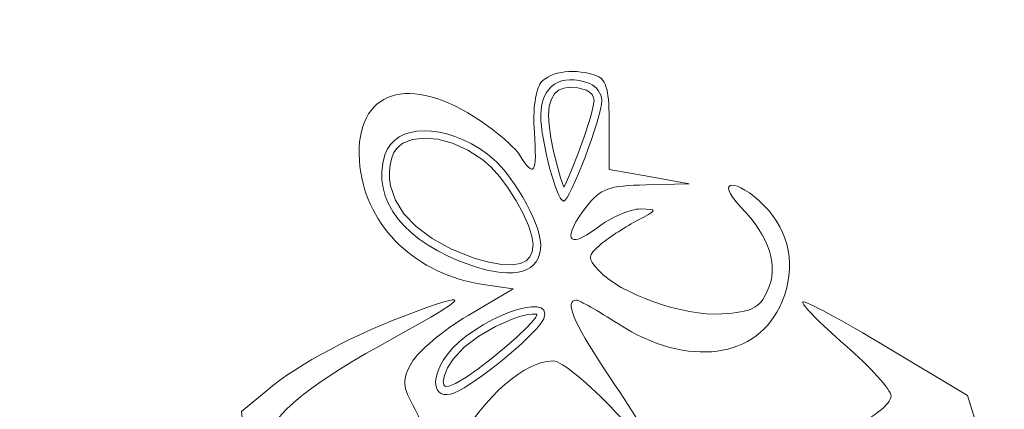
# Model space of a CAD drawing. Header units: millimetres. Extents: x -3260 to 608, y -1134 to 899.
# Tile 92 of 256: x -264.48 to -250.18, y -245.12 to -239.47. Entities that reach past the tile are written whole.
import ezdxf

# ---------------------------------------------------------------- set-up
doc = ezdxf.new("R2010")
doc.units = ezdxf.units.MM
doc.header["$MEASUREMENT"] = 0
doc.layers.add('Layer 1', color=7, linetype='Continuous')

msp = doc.modelspace()

# ---------------------------------------------------------------- linework, layer by layer
at = {"layer": 'Layer 1', "color": 1, "lineweight": 0}
msp.add_open_spline([(-265.7778, -278.3476), (-265.7778, -278.3476), (-255.7778, -278.3476), (-255.7778, -278.3476), (-255.7778, -278.3476), (-255.7778, -278.3476), (-255.7778, -282.3476), (-255.7778, -282.3476), (-255.7778, -282.3476), (-255.7778, -282.3476), (-245.7778, -282.3476), (-245.7778, -282.3476), (-245.7778, -282.3476), (-245.7778, -282.3476), (-245.7778, -278.3476), (-245.7778, -278.3476), (-245.7778, -278.3476), (-245.7778, -278.3476), (-235.7778, -278.3476), (-235.7778, -278.3476), (-235.7778, -278.3476), (-235.7778, -278.3476), (-235.7778, -282.3476), (-235.7778, -282.3476), (-235.7778, -282.3476), (-235.7778, -282.3476), (-225.7778, -282.3476), (-225.7778, -282.3476), (-225.7778, -282.3476), (-225.7778, -282.3476), (-225.7778, -278.3476), (-225.7778, -278.3476), (-225.7778, -278.3476), (-225.7778, -278.3476), (-215.7778, -278.3476), (-215.7778, -278.3476), (-215.7778, -278.3476), (-215.7778, -278.3476), (-215.7778, -282.3476), (-215.7778, -282.3476), (-215.7778, -282.3476), (-215.7778, -282.3476), (-205.7778, -282.3476), (-205.7778, -282.3476), (-205.7778, -282.3476), (-205.7778, -282.3476), (-205.7778, -272.3476), (-205.7778, -272.3476), (-205.7778, -272.3476), (-205.7778, -272.3476), (-209.7778, -272.3476), (-209.7778, -272.3476), (-209.7778, -272.3476), (-209.7778, -272.3476), (-209.7778, -262.3476), (-209.7778, -262.3476), (-209.7778, -262.3476), (-209.7778, -262.3476), (-205.7778, -262.3476), (-205.7778, -262.3476), (-205.7778, -262.3476), (-205.7778, -262.3476), (-205.7778, -252.3476), (-205.7778, -252.3476), (-205.7778, -252.3476), (-205.7778, -252.3476), (-209.7778, -252.3476), (-209.7778, -252.3476), (-209.7778, -252.3476), (-209.7778, -252.3476), (-209.7778, -242.3476), (-209.7778, -242.3476), (-209.7778, -242.3476), (-209.7778, -242.3476), (-205.7778, -242.3476), (-205.7778, -242.3476), (-205.7778, -242.3476), (-205.7778, -242.3476), (-205.7778, -232.3476), (-205.7778, -232.3476), (-205.7778, -232.3476), (-205.7778, -232.3476), (-209.7778, -232.3476), (-209.7778, -232.3476), (-209.7778, -232.3476), (-209.7778, -232.3476), (-209.7778, -222.3476), (-209.7778, -222.3476), (-209.7778, -222.3476), (-209.7778, -222.3476), (-205.7778, -222.3476), (-205.7778, -222.3476), (-205.7778, -222.3476), (-205.7778, -222.3476), (-205.7778, -212.3476), (-205.7778, -212.3476), (-205.7778, -212.3476), (-205.7778, -212.3476), (-225.7778, -212.3476), (-225.7778, -212.3476), (-225.7778, -212.3476), (-229.0915, -212.3476), (-231.7778, -215.0339), (-231.7778, -218.3476), (-231.7778, -218.3476), (-231.7778, -218.3476), (-231.7778, -226.8436), (-231.7778, -226.8436), (-231.7778, -226.8436), (-231.7778, -230.1573), (-234.4641, -232.8436), (-237.7778, -232.8436), (-237.7778, -232.8436), (-237.7778, -232.8436), (-243.7778, -232.8436), (-243.7778, -232.8436), (-243.7778, -232.8436), (-247.0915, -232.8436), (-249.7778, -230.1573), (-249.7778, -226.8436), (-249.7778, -226.8436), (-249.7778, -226.8436), (-249.7778, -218.3476), (-249.7778, -218.3476), (-249.7778, -218.3476), (-249.7778, -215.0339), (-252.4641, -212.3476), (-255.7778, -212.3476), (-255.7778, -212.3476), (-255.7778, -212.3476), (-275.7778, -212.3476), (-275.7778, -212.3476), (-275.7778, -212.3476), (-275.7778, -212.3476), (-275.7778, -222.3476), (-275.7778, -222.3476), (-275.7778, -222.3476), (-275.7778, -222.3476), (-271.7778, -222.3476), (-271.7778, -222.3476), (-271.7778, -222.3476), (-271.7778, -222.3476), (-271.7778, -232.3476), (-271.7778, -232.3476), (-271.7778, -232.3476), (-271.7778, -232.3476), (-275.7778, -232.3476), (-275.7778, -232.3476), (-275.7778, -232.3476), (-275.7778, -232.3476), (-275.7778, -242.3476), (-275.7778, -242.3476), (-275.7778, -242.3476), (-275.7778, -242.3476), (-271.7778, -242.3476), (-271.7778, -242.3476), (-271.7778, -242.3476), (-271.7778, -242.3476), (-271.7778, -252.3476), (-271.7778, -252.3476), (-271.7778, -252.3476), (-271.7778, -252.3476), (-275.7778, -252.3476), (-275.7778, -252.3476), (-275.7778, -252.3476), (-275.7778, -252.3476), (-275.7778, -262.3476), (-275.7778, -262.3476), (-275.7778, -262.3476), (-275.7778, -262.3476), (-271.7778, -262.3476), (-271.7778, -262.3476), (-271.7778, -262.3476), (-271.7778, -262.3476), (-271.7778, -272.3476), (-271.7778, -272.3476), (-271.7778, -272.3476), (-271.7778, -272.3476), (-275.7778, -272.3476), (-275.7778, -272.3476), (-275.7778, -272.3476), (-275.7778, -272.3476), (-275.7778, -282.3476), (-275.7778, -282.3476), (-275.7778, -282.3476), (-275.7778, -282.3476), (-265.7778, -282.3476), (-265.7778, -282.3476), (-265.7778, -282.3476), (-265.7778, -282.3476), (-265.7778, -278.3476), (-265.7778, -278.3476)], degree=3, knots=[0, 0, 0, 0, 0.0204082, 0.0204082, 0.0204082, 0.0204082, 0.0408163, 0.0408163, 0.0408163, 0.0408163, 0.0612245, 0.0612245, 0.0612245, 0.0612245, 0.0816327, 0.0816327, 0.0816327, 0.0816327, 0.1020408, 0.1020408, 0.1020408, 0.1020408, 0.122449, 0.122449, 0.122449, 0.122449, 0.1428571, 0.1428571, 0.1428571, 0.1428571, 0.1632653, 0.1632653, 0.1632653, 0.1632653, 0.1836735, 0.1836735, 0.1836735, 0.1836735, 0.2040816, 0.2040816, 0.2040816, 0.2040816, 0.2244898, 0.2244898, 0.2244898, 0.2244898, 0.244898, 0.244898, 0.244898, 0.244898, 0.2653061, 0.2653061, 0.2653061, 0.2653061, 0.2857143, 0.2857143, 0.2857143, 0.2857143, 0.3061224, 0.3061224, 0.3061224, 0.3061224, 0.3265306, 0.3265306, 0.3265306, 0.3265306, 0.3469388, 0.3469388, 0.3469388, 0.3469388, 0.3673469, 0.3673469, 0.3673469, 0.3673469, 0.3877551, 0.3877551, 0.3877551, 0.3877551, 0.4081633, 0.4081633, 0.4081633, 0.4081633, 0.4285714, 0.4285714, 0.4285714, 0.4285714, 0.4489796, 0.4489796, 0.4489796, 0.4489796, 0.4693878, 0.4693878, 0.4693878, 0.4693878, 0.4897959, 0.4897959, 0.4897959, 0.4897959, 0.5102041, 0.5102041, 0.5102041, 0.5102041, 0.5306122, 0.5306122, 0.5306122, 0.5306122, 0.5510204, 0.5510204, 0.5510204, 0.5510204, 0.5714286, 0.5714286, 0.5714286, 0.5714286, 0.5918367, 0.5918367, 0.5918367, 0.5918367, 0.6122449, 0.6122449, 0.6122449, 0.6122449, 0.6326531, 0.6326531, 0.6326531, 0.6326531, 0.6530612, 0.6530612, 0.6530612, 0.6530612, 0.6734694, 0.6734694, 0.6734694, 0.6734694, 0.6938776, 0.6938776, 0.6938776, 0.6938776, 0.7142857, 0.7142857, 0.7142857, 0.7142857, 0.7346939, 0.7346939, 0.7346939, 0.7346939, 0.755102, 0.755102, 0.755102, 0.755102, 0.7755102, 0.7755102, 0.7755102, 0.7755102, 0.7959184, 0.7959184, 0.7959184, 0.7959184, 0.8163265, 0.8163265, 0.8163265, 0.8163265, 0.8367347, 0.8367347, 0.8367347, 0.8367347, 0.8571429, 0.8571429, 0.8571429, 0.8571429, 0.877551, 0.877551, 0.877551, 0.877551, 0.8979592, 0.8979592, 0.8979592, 0.8979592, 0.9183673, 0.9183673, 0.9183673, 0.9183673, 0.9387755, 0.9387755, 0.9387755, 0.9387755, 0.9591837, 0.9591837, 0.9591837, 0.9591837, 1, 1, 1, 1], dxfattribs=at)
at = {"layer": 'Layer 1', "lineweight": 0}
for points, knots in [([(-256.9096, -240.3859), (-256.9898, -240.4826), (-257.0289, -240.7741), (-257.006, -241.1047), (-257.006, -241.1047), (-256.9639, -241.7125), (-257.0068, -241.7781), (-257.2214, -241.4345), (-257.2214, -241.4345), (-257.2991, -241.3101), (-257.5944, -241.0613), (-257.8778, -240.8817), (-257.8778, -240.8817), (-258.9097, -240.2272), (-259.6571, -240.5536), (-259.5384, -241.6068), (-259.5384, -241.6068), (-259.4397, -242.4822), (-258.7123, -243.1751), (-257.7479, -243.3124), (-257.7479, -243.3124), (-257.7479, -243.3124), (-257.3121, -243.3745), (-257.3121, -243.3745), (-257.3121, -243.3745), (-257.3121, -243.3745), (-257.9662, -243.7615), (-257.9662, -243.7615), (-257.9662, -243.7615), (-258.3259, -243.9743), (-258.694, -244.2809), (-258.7841, -244.4427), (-258.7841, -244.4427), (-258.9323, -244.7089), (-258.9279, -244.774), (-258.7382, -245.1263), (-258.7382, -245.1263), (-258.4887, -245.5896), (-258.5935, -245.9399), (-259.0555, -246.1871), (-259.0555, -246.1871), (-259.3231, -246.3303), (-259.4047, -246.3165), (-260.0153, -246.0247), (-260.0153, -246.0247), (-260.3823, -245.8493), (-260.7363, -245.641), (-260.802, -245.5619), (-260.802, -245.5619), (-260.9763, -245.3519), (-260.3556, -244.808), (-259.2521, -244.2037), (-259.2521, -244.2037), (-257.9748, -243.5043), (-257.8472, -243.3843), (-258.7205, -243.704), (-258.7205, -243.704), (-259.6262, -244.0355), (-260.417, -244.4544), (-260.9029, -244.8601), (-260.9029, -244.8601), (-260.9029, -244.8601), (-261.2587, -245.1571), (-261.2587, -245.1571), (-261.2587, -245.1571), (-261.2587, -245.1571), (-261.1135, -246.4219), (-261.1135, -246.4219), (-261.1135, -246.4219), (-260.9149, -248.1519), (-260.8925, -248.2168), (-260.4432, -248.3637), (-260.4432, -248.3637), (-260.2231, -248.4357), (-259.9826, -248.6251), (-259.8712, -248.8141), (-259.8712, -248.8141), (-259.5089, -249.4287), (-258.9669, -251.801), (-258.502, -254.8078), (-258.502, -254.8078), (-258.4257, -255.3008), (-257.2819, -256.4769), (-256.8787, -256.4769), (-256.8787, -256.4769), (-256.7084, -256.4769), (-256.5911, -256.4043), (-256.5657, -256.2834), (-256.5657, -256.2834), (-256.4924, -255.9343), (-256.6348, -250.415), (-256.7192, -250.3306), (-256.7192, -250.3306), (-256.7646, -250.2853), (-256.8302, -250.2768), (-256.8652, -250.3117), (-256.8652, -250.3117), (-257.0111, -250.4577), (-257.0422, -252.5586), (-256.9217, -254.1302), (-256.9217, -254.1302), (-256.8504, -255.0591), (-256.8222, -255.8678), (-256.8589, -255.9272), (-256.8589, -255.9272), (-256.9723, -256.1108), (-257.2916, -255.8616), (-257.7915, -255.1994), (-257.7915, -255.1994), (-257.7915, -255.1994), (-258.2633, -254.5746), (-258.2633, -254.5746), (-258.2633, -254.5746), (-258.2633, -254.5746), (-258.6834, -251.9599), (-258.6834, -251.9599), (-258.6834, -251.9599), (-258.9145, -250.5218), (-259.0895, -249.3308), (-259.0724, -249.3133), (-259.0724, -249.3133), (-259.0554, -249.2958), (-258.7857, -249.4404), (-258.4732, -249.6346), (-258.4732, -249.6346), (-257.3692, -250.3209), (-257.7161, -249.6396), (-258.9941, -248.6115), (-258.9941, -248.6115), (-259.4543, -248.2413), (-259.9408, -247.8883), (-260.0752, -247.827), (-260.0752, -247.827), (-260.2546, -247.7453), (-260.3663, -247.5295), (-260.4956, -247.015), (-260.4956, -247.015), (-260.5924, -246.6297), (-260.6716, -246.2873), (-260.6716, -246.2542), (-260.6716, -246.2542), (-260.6716, -246.0747), (-260.3061, -246.2919), (-259.0635, -247.2102), (-259.0635, -247.2102), (-257.8348, -248.1181), (-257.6816, -248.2683), (-257.6253, -248.6199), (-257.6253, -248.6199), (-257.5907, -248.8364), (-257.524, -249.1876), (-257.4771, -249.4005), (-257.4771, -249.4005), (-257.3969, -249.7647), (-257.3868, -249.7451), (-257.306, -249.0688), (-257.306, -249.0688), (-257.2588, -248.6735), (-257.1532, -248.2741), (-257.0714, -248.1812), (-257.0714, -248.1812), (-256.8287, -247.9059), (-255.1834, -247.15), (-254.9891, -247.2245), (-254.9891, -247.2245), (-254.7884, -247.3016), (-254.7431, -247.9606), (-254.9163, -248.2842), (-254.9163, -248.2842), (-254.974, -248.3919), (-255.3517, -248.6734), (-255.7556, -248.9097), (-255.7556, -248.9097), (-256.5691, -249.3854), (-257.38, -250.0521), (-257.1538, -250.0593), (-257.1538, -250.0593), (-257.0739, -250.0618), (-256.6012, -249.816), (-256.1034, -249.513), (-256.1034, -249.513), (-255.6057, -249.21), (-255.074, -248.9488), (-254.922, -248.9325), (-254.922, -248.9325), (-254.922, -248.9325), (-254.6455, -248.9029), (-254.6455, -248.9029), (-254.6455, -248.9029), (-254.6455, -248.9029), (-254.6155, -250.9686), (-254.6155, -250.9686), (-254.6155, -250.9686), (-254.6155, -250.9686), (-254.5854, -253.0343), (-254.5854, -253.0343), (-254.5854, -253.0343), (-254.5854, -253.0343), (-254.9472, -253.3058), (-254.9472, -253.3058), (-254.9472, -253.3058), (-255.1462, -253.4552), (-255.5826, -253.7151), (-255.9171, -253.8834), (-255.9171, -253.8834), (-256.2516, -254.0517), (-256.4614, -254.2112), (-256.3834, -254.2379), (-256.3834, -254.2379), (-256.3053, -254.2646), (-255.8986, -254.0827), (-255.4795, -253.8337), (-255.4795, -253.8337), (-255.0604, -253.5847), (-254.6888, -253.381), (-254.6539, -253.381), (-254.6539, -253.381), (-254.5723, -253.381), (-254.5735, -254.5821), (-254.6553, -254.8736), (-254.6553, -254.8736), (-254.6895, -254.9953), (-255.1241, -255.3891), (-255.6213, -255.7488), (-255.6213, -255.7488), (-256.1591, -256.1379), (-256.4636, -256.4234), (-256.3732, -256.4537), (-256.3732, -256.4537), (-256.2895, -256.4817), (-254.9623, -255.8684), (-253.4237, -255.0909), (-253.4237, -255.0909), (-251.3565, -254.0462), (-250.6101, -253.6169), (-250.5643, -253.4462), (-250.5643, -253.4462), (-250.4392, -252.9802), (-250.5006, -251.6181), (-250.736, -249.6387), (-250.736, -249.6387), (-250.736, -249.6387), (-250.9773, -247.6102), (-250.9773, -247.6102), (-250.9773, -247.6102), (-250.9773, -247.6102), (-250.6277, -247.2835), (-250.6277, -247.2835), (-250.6277, -247.2835), (-250.2112, -246.8943), (-250.189, -246.6154), (-250.4957, -245.6251), (-250.4957, -245.6251), (-250.4957, -245.6251), (-250.7133, -244.9224), (-250.7133, -244.9224), (-250.7133, -244.9224), (-250.7133, -244.9224), (-251.8856, -244.2207), (-251.8856, -244.2207), (-251.8856, -244.2207), (-252.5304, -243.8348), (-253.0797, -243.5409), (-253.1064, -243.5675), (-253.1064, -243.5675), (-253.133, -243.5942), (-252.8559, -243.8761), (-252.4904, -244.1939), (-252.4904, -244.1939), (-252.125, -244.5117), (-251.826, -244.842), (-251.826, -244.9278), (-251.826, -244.9278), (-251.826, -245.1813), (-252.8096, -245.671), (-255.1595, -246.5874), (-255.1595, -246.5874), (-255.1595, -246.5874), (-257.3692, -247.4491), (-257.3692, -247.4491), (-257.3692, -247.4491), (-257.3692, -247.4491), (-257.9737, -247.1526), (-257.9737, -247.1526), (-257.9737, -247.1526), (-258.3061, -246.9896), (-258.6066, -246.782), (-258.6414, -246.6913), (-258.6414, -246.6913), (-258.6767, -246.5994), (-258.4778, -246.1625), (-258.1918, -245.7036), (-258.1918, -245.7036), (-257.688, -244.8952), (-257.1567, -244.4283), (-256.7333, -244.4216), (-256.7333, -244.4216), (-256.6166, -244.4198), (-256.2157, -244.7476), (-255.8206, -245.1679), (-255.8206, -245.1679), (-255.1046, -245.9297), (-255.1343, -245.8193), (-255.9908, -244.5366), (-255.9908, -244.5366), (-256.4378, -243.8672), (-256.571, -243.5403), (-256.3967, -243.5403), (-256.3967, -243.5403), (-256.3564, -243.5403), (-256.081, -243.6959), (-255.7847, -243.8861), (-255.7847, -243.8861), (-254.7783, -244.5319), (-253.7566, -244.3959), (-253.4116, -243.5704), (-253.4116, -243.5704), (-253.1991, -243.0618), (-253.2938, -242.5449), (-253.6682, -242.1706), (-253.6682, -242.1706), (-254.0738, -241.765), (-254.3976, -241.7794), (-254.0099, -242.1859), (-254.0099, -242.1859), (-253.5835, -242.6327), (-253.4509, -243.0527), (-253.6225, -243.4123), (-253.6225, -243.4123), (-253.7404, -243.6594), (-253.8451, -243.7115), (-254.2807, -243.7396), (-254.2807, -243.7396), (-254.8419, -243.7758), (-255.7643, -243.4502), (-256.076, -243.1058), (-256.076, -243.1058), (-256.2355, -242.9295), (-256.2338, -242.8981), (-256.0562, -242.7428), (-256.0562, -242.7428), (-255.9493, -242.6494), (-255.7125, -242.494), (-255.5301, -242.3976), (-255.5301, -242.3976), (-255.2126, -242.2299), (-255.2098, -242.2222), (-255.4644, -242.2179), (-255.4644, -242.2179), (-255.6107, -242.2155), (-255.8968, -242.3404), (-256.1001, -242.4955), (-256.1001, -242.4955), (-256.5302, -242.8236), (-256.6094, -242.6418), (-256.2408, -242.1731), (-256.2408, -242.1731), (-256.0443, -241.9233), (-255.9221, -241.8799), (-255.3839, -241.8687), (-255.3839, -241.8687), (-255.3839, -241.8687), (-254.7561, -241.8555), (-254.7561, -241.8555), (-254.7561, -241.8555), (-254.7561, -241.8555), (-255.3366, -241.7497), (-255.3366, -241.7497), (-255.3366, -241.7497), (-255.3366, -241.7497), (-255.9171, -241.6438), (-255.9171, -241.6438), (-255.9171, -241.6438), (-255.9171, -241.6438), (-255.9171, -241.0006), (-255.9171, -241.0006), (-255.9171, -241.0006), (-255.9171, -240.5162), (-255.9602, -240.3409), (-256.092, -240.2904), (-256.092, -240.2904), (-256.396, -240.1737), (-256.7697, -240.2174), (-256.9096, -240.3859)], [0, 0, 0, 0, 0.0103093, 0.0103093, 0.0103093, 0.0103093, 0.0206186, 0.0206186, 0.0206186, 0.0206186, 0.0309278, 0.0309278, 0.0309278, 0.0309278, 0.0412371, 0.0412371, 0.0412371, 0.0412371, 0.0515464, 0.0515464, 0.0515464, 0.0515464, 0.0618557, 0.0618557, 0.0618557, 0.0618557, 0.0721649, 0.0721649, 0.0721649, 0.0721649, 0.0824742, 0.0824742, 0.0824742, 0.0824742, 0.0927835, 0.0927835, 0.0927835, 0.0927835, 0.1030928, 0.1030928, 0.1030928, 0.1030928, 0.1134021, 0.1134021, 0.1134021, 0.1134021, 0.1237113, 0.1237113, 0.1237113, 0.1237113, 0.1340206, 0.1340206, 0.1340206, 0.1340206, 0.1443299, 0.1443299, 0.1443299, 0.1443299, 0.1546392, 0.1546392, 0.1546392, 0.1546392, 0.1649485, 0.1649485, 0.1649485, 0.1649485, 0.1752577, 0.1752577, 0.1752577, 0.1752577, 0.185567, 0.185567, 0.185567, 0.185567, 0.1958763, 0.1958763, 0.1958763, 0.1958763, 0.2061856, 0.2061856, 0.2061856, 0.2061856, 0.2164948, 0.2164948, 0.2164948, 0.2164948, 0.2268041, 0.2268041, 0.2268041, 0.2268041, 0.2371134, 0.2371134, 0.2371134, 0.2371134, 0.2474227, 0.2474227, 0.2474227, 0.2474227, 0.257732, 0.257732, 0.257732, 0.257732, 0.2680412, 0.2680412, 0.2680412, 0.2680412, 0.2783505, 0.2783505, 0.2783505, 0.2783505, 0.2886598, 0.2886598, 0.2886598, 0.2886598, 0.2989691, 0.2989691, 0.2989691, 0.2989691, 0.3092784, 0.3092784, 0.3092784, 0.3092784, 0.3195876, 0.3195876, 0.3195876, 0.3195876, 0.3298969, 0.3298969, 0.3298969, 0.3298969, 0.3402062, 0.3402062, 0.3402062, 0.3402062, 0.3505155, 0.3505155, 0.3505155, 0.3505155, 0.3608247, 0.3608247, 0.3608247, 0.3608247, 0.371134, 0.371134, 0.371134, 0.371134, 0.3814433, 0.3814433, 0.3814433, 0.3814433, 0.3917526, 0.3917526, 0.3917526, 0.3917526, 0.4020619, 0.4020619, 0.4020619, 0.4020619, 0.4123711, 0.4123711, 0.4123711, 0.4123711, 0.4226804, 0.4226804, 0.4226804, 0.4226804, 0.4329897, 0.4329897, 0.4329897, 0.4329897, 0.443299, 0.443299, 0.443299, 0.443299, 0.4536082, 0.4536082, 0.4536082, 0.4536082, 0.4639175, 0.4639175, 0.4639175, 0.4639175, 0.4742268, 0.4742268, 0.4742268, 0.4742268, 0.4845361, 0.4845361, 0.4845361, 0.4845361, 0.4948454, 0.4948454, 0.4948454, 0.4948454, 0.5051546, 0.5051546, 0.5051546, 0.5051546, 0.5154639, 0.5154639, 0.5154639, 0.5154639, 0.5257732, 0.5257732, 0.5257732, 0.5257732, 0.5360825, 0.5360825, 0.5360825, 0.5360825, 0.5463918, 0.5463918, 0.5463918, 0.5463918, 0.556701, 0.556701, 0.556701, 0.556701, 0.5670103, 0.5670103, 0.5670103, 0.5670103, 0.5773196, 0.5773196, 0.5773196, 0.5773196, 0.5876289, 0.5876289, 0.5876289, 0.5876289, 0.5979381, 0.5979381, 0.5979381, 0.5979381, 0.6082474, 0.6082474, 0.6082474, 0.6082474, 0.6185567, 0.6185567, 0.6185567, 0.6185567, 0.628866, 0.628866, 0.628866, 0.628866, 0.6391753, 0.6391753, 0.6391753, 0.6391753, 0.6494845, 0.6494845, 0.6494845, 0.6494845, 0.6597938, 0.6597938, 0.6597938, 0.6597938, 0.6701031, 0.6701031, 0.6701031, 0.6701031, 0.6804124, 0.6804124, 0.6804124, 0.6804124, 0.6907216, 0.6907216, 0.6907216, 0.6907216, 0.7010309, 0.7010309, 0.7010309, 0.7010309, 0.7113402, 0.7113402, 0.7113402, 0.7113402, 0.7216495, 0.7216495, 0.7216495, 0.7216495, 0.7319588, 0.7319588, 0.7319588, 0.7319588, 0.742268, 0.742268, 0.742268, 0.742268, 0.7525773, 0.7525773, 0.7525773, 0.7525773, 0.7628866, 0.7628866, 0.7628866, 0.7628866, 0.7731959, 0.7731959, 0.7731959, 0.7731959, 0.7835052, 0.7835052, 0.7835052, 0.7835052, 0.7938144, 0.7938144, 0.7938144, 0.7938144, 0.8041237, 0.8041237, 0.8041237, 0.8041237, 0.814433, 0.814433, 0.814433, 0.814433, 0.8247423, 0.8247423, 0.8247423, 0.8247423, 0.8350515, 0.8350515, 0.8350515, 0.8350515, 0.8453608, 0.8453608, 0.8453608, 0.8453608, 0.8556701, 0.8556701, 0.8556701, 0.8556701, 0.8659794, 0.8659794, 0.8659794, 0.8659794, 0.8762887, 0.8762887, 0.8762887, 0.8762887, 0.8865979, 0.8865979, 0.8865979, 0.8865979, 0.8969072, 0.8969072, 0.8969072, 0.8969072, 0.9072165, 0.9072165, 0.9072165, 0.9072165, 0.9175258, 0.9175258, 0.9175258, 0.9175258, 0.9278351, 0.9278351, 0.9278351, 0.9278351, 0.9381443, 0.9381443, 0.9381443, 0.9381443, 0.9484536, 0.9484536, 0.9484536, 0.9484536, 0.9587629, 0.9587629, 0.9587629, 0.9587629, 0.9690722, 0.9690722, 0.9690722, 0.9690722, 0.9793814, 0.9793814, 0.9793814, 0.9793814, 1, 1, 1, 1]), ([(-256.2026, -240.4009), (-256.1064, -240.4379), (-256.0277, -240.5447), (-256.0277, -240.6384), (-256.0277, -240.6384), (-256.0277, -240.8913), (-256.4864, -242.1029), (-256.5822, -242.1029), (-256.5822, -242.1029), (-256.6806, -242.1029), (-256.9122, -241.2304), (-256.9122, -240.8598), (-256.9122, -240.8598), (-256.9122, -240.43), (-256.6197, -240.2408), (-256.2026, -240.4009)], [0, 0, 0, 0, 0.2, 0.2, 0.2, 0.2, 0.4, 0.4, 0.4, 0.4, 0.6, 0.6, 0.6, 0.6, 1, 1, 1, 1]), ([(-256.626, -241.7654), (-256.626, -241.7654), (-256.6771, -241.5891), (-256.6771, -241.5891), (-256.6771, -241.5891), (-256.6771, -241.5891), (-256.7269, -241.385), (-256.7269, -241.385), (-256.7269, -241.385), (-256.7269, -241.385), (-256.7662, -241.187), (-256.7662, -241.187), (-256.7662, -241.187), (-256.7662, -241.187), (-256.7925, -241.0039), (-256.7925, -241.0039), (-256.7925, -241.0039), (-256.7925, -241.0039), (-256.8018, -240.8559), (-256.8018, -240.8559), (-256.8018, -240.8559), (-256.8018, -240.8559), (-256.7901, -240.7268), (-256.7901, -240.7268), (-256.7901, -240.7268), (-256.7901, -240.7268), (-256.7586, -240.6247), (-256.7586, -240.6247), (-256.7586, -240.6247), (-256.7586, -240.6247), (-256.7127, -240.55), (-256.7127, -240.55), (-256.7127, -240.55), (-256.7127, -240.55), (-256.6536, -240.4975), (-256.6536, -240.4975), (-256.6536, -240.4975), (-256.6536, -240.4975), (-256.5794, -240.4641), (-256.5794, -240.4641), (-256.5794, -240.4641), (-256.5794, -240.4641), (-256.4864, -240.4504), (-256.4864, -240.4504), (-256.4864, -240.4504), (-256.4864, -240.4504), (-256.3724, -240.4607), (-256.3724, -240.4607), (-256.3724, -240.4607), (-256.3724, -240.4607), (-256.2466, -240.4975), (-256.2466, -240.4975), (-256.2466, -240.4975), (-256.2466, -240.4975), (-256.2032, -240.5227), (-256.2032, -240.5227), (-256.2032, -240.5227), (-256.2032, -240.5227), (-256.1685, -240.5588), (-256.1685, -240.5588), (-256.1685, -240.5588), (-256.1685, -240.5588), (-256.1461, -240.5998), (-256.1461, -240.5998), (-256.1461, -240.5998), (-256.1461, -240.5998), (-256.1385, -240.6386), (-256.1385, -240.6386), (-256.1385, -240.6386), (-256.1385, -240.6386), (-256.1419, -240.676), (-256.1419, -240.676), (-256.1419, -240.676), (-256.1419, -240.676), (-256.1556, -240.7483), (-256.1556, -240.7483), (-256.1556, -240.7483), (-256.1556, -240.7483), (-256.1773, -240.8362), (-256.1773, -240.8362), (-256.1773, -240.8362), (-256.1773, -240.8362), (-256.2056, -240.9353), (-256.2056, -240.9353), (-256.2056, -240.9353), (-256.2056, -240.9353), (-256.2825, -241.1743), (-256.2825, -241.1743), (-256.2825, -241.1743), (-256.2825, -241.1743), (-256.3726, -241.4231), (-256.3726, -241.4231), (-256.3726, -241.4231), (-256.3726, -241.4231), (-256.4651, -241.6565), (-256.4651, -241.6565), (-256.4651, -241.6565), (-256.4651, -241.6565), (-256.5557, -241.8598), (-256.5557, -241.8598), (-256.5557, -241.8598), (-256.5557, -241.8598), (-256.5775, -241.9026), (-256.5775, -241.9026), (-256.5775, -241.9026), (-256.5775, -241.9026), (-256.626, -241.7654), (-256.626, -241.7654)], [0, 0, 0, 0, 0.0357143, 0.0357143, 0.0357143, 0.0357143, 0.0714286, 0.0714286, 0.0714286, 0.0714286, 0.1071429, 0.1071429, 0.1071429, 0.1071429, 0.1428571, 0.1428571, 0.1428571, 0.1428571, 0.1785714, 0.1785714, 0.1785714, 0.1785714, 0.2142857, 0.2142857, 0.2142857, 0.2142857, 0.25, 0.25, 0.25, 0.25, 0.2857143, 0.2857143, 0.2857143, 0.2857143, 0.3214286, 0.3214286, 0.3214286, 0.3214286, 0.3571429, 0.3571429, 0.3571429, 0.3571429, 0.3928571, 0.3928571, 0.3928571, 0.3928571, 0.4285714, 0.4285714, 0.4285714, 0.4285714, 0.4642857, 0.4642857, 0.4642857, 0.4642857, 0.5, 0.5, 0.5, 0.5, 0.5357143, 0.5357143, 0.5357143, 0.5357143, 0.5714286, 0.5714286, 0.5714286, 0.5714286, 0.6071429, 0.6071429, 0.6071429, 0.6071429, 0.6428571, 0.6428571, 0.6428571, 0.6428571, 0.6785714, 0.6785714, 0.6785714, 0.6785714, 0.7142857, 0.7142857, 0.7142857, 0.7142857, 0.75, 0.75, 0.75, 0.75, 0.7857143, 0.7857143, 0.7857143, 0.7857143, 0.8214286, 0.8214286, 0.8214286, 0.8214286, 0.8571429, 0.8571429, 0.8571429, 0.8571429, 0.8928571, 0.8928571, 0.8928571, 0.8928571, 0.9285714, 0.9285714, 0.9285714, 0.9285714, 1, 1, 1, 1]), ([(-257.6862, -241.422), (-257.3464, -241.673), (-256.9165, -242.4039), (-256.914, -242.7348), (-256.914, -242.7348), (-256.911, -243.1395), (-257.2792, -243.2514), (-257.9165, -243.0397), (-257.9165, -243.0397), (-258.8838, -242.7184), (-259.3831, -242.0829), (-259.1774, -241.4348), (-259.1774, -241.4348), (-259.0308, -240.9729), (-258.3027, -240.9667), (-257.6862, -241.422)], [0, 0, 0, 0, 0.2, 0.2, 0.2, 0.2, 0.4, 0.4, 0.4, 0.4, 0.6, 0.6, 0.6, 0.6, 1, 1, 1, 1]), ([(-257.4788, -243.0237), (-257.4788, -243.0237), (-257.6671, -242.9912), (-257.6671, -242.9912), (-257.6671, -242.9912), (-257.6671, -242.9912), (-257.8799, -242.9309), (-257.8799, -242.9309), (-257.8799, -242.9309), (-257.8799, -242.9309), (-258.211, -242.8), (-258.211, -242.8), (-258.211, -242.8), (-258.211, -242.8), (-258.49, -242.6472), (-258.49, -242.6472), (-258.49, -242.6472), (-258.49, -242.6472), (-258.7217, -242.4739), (-258.7217, -242.4739), (-258.7217, -242.4739), (-258.7217, -242.4739), (-258.9, -242.2866), (-258.9, -242.2866), (-258.9, -242.2866), (-258.9, -242.2866), (-259.0237, -242.0903), (-259.0237, -242.0903), (-259.0237, -242.0903), (-259.0237, -242.0903), (-259.0958, -241.8823), (-259.0958, -241.8823), (-259.0958, -241.8823), (-259.0958, -241.8823), (-259.1102, -241.7829), (-259.1102, -241.7829), (-259.1102, -241.7829), (-259.1102, -241.7829), (-259.1119, -241.6755), (-259.1119, -241.6755), (-259.1119, -241.6755), (-259.1119, -241.6755), (-259.0997, -241.5718), (-259.0997, -241.5718), (-259.0997, -241.5718), (-259.0997, -241.5718), (-259.0726, -241.4646), (-259.0726, -241.4646), (-259.0726, -241.4646), (-259.0726, -241.4646), (-259.0457, -241.4006), (-259.0457, -241.4006), (-259.0457, -241.4006), (-259.0457, -241.4006), (-259.0106, -241.3474), (-259.0106, -241.3474), (-259.0106, -241.3474), (-259.0106, -241.3474), (-258.9666, -241.3022), (-258.9666, -241.3022), (-258.9666, -241.3022), (-258.9666, -241.3022), (-258.9156, -241.2658), (-258.9156, -241.2658), (-258.9156, -241.2658), (-258.9156, -241.2658), (-258.7764, -241.2102), (-258.7764, -241.2102), (-258.7764, -241.2102), (-258.7764, -241.2102), (-258.607, -241.1899), (-258.607, -241.1899), (-258.607, -241.1899), (-258.607, -241.1899), (-258.4095, -241.208), (-258.4095, -241.208), (-258.4095, -241.208), (-258.4095, -241.208), (-258.1951, -241.2661), (-258.1951, -241.2661), (-258.1951, -241.2661), (-258.1951, -241.2661), (-257.9727, -241.3652), (-257.9727, -241.3652), (-257.9727, -241.3652), (-257.9727, -241.3652), (-257.753, -241.5046), (-257.753, -241.5046), (-257.753, -241.5046), (-257.753, -241.5046), (-257.6329, -241.6103), (-257.6329, -241.6103), (-257.6329, -241.6103), (-257.6329, -241.6103), (-257.5079, -241.751), (-257.5079, -241.751), (-257.5079, -241.751), (-257.5079, -241.751), (-257.3841, -241.9175), (-257.3841, -241.9175), (-257.3841, -241.9175), (-257.3841, -241.9175), (-257.2686, -242.0989), (-257.2686, -242.0989), (-257.2686, -242.0989), (-257.2686, -242.0989), (-257.1685, -242.2842), (-257.1685, -242.2842), (-257.1685, -242.2842), (-257.1685, -242.2842), (-257.0909, -242.459), (-257.0909, -242.459), (-257.0909, -242.459), (-257.0909, -242.459), (-257.0416, -242.6135), (-257.0416, -242.6135), (-257.0416, -242.6135), (-257.0416, -242.6135), (-257.025, -242.7307), (-257.025, -242.7307), (-257.025, -242.7307), (-257.025, -242.7307), (-257.0374, -242.8381), (-257.0374, -242.8381), (-257.0374, -242.8381), (-257.0374, -242.8381), (-257.0718, -242.9145), (-257.0718, -242.9145), (-257.0718, -242.9145), (-257.0718, -242.9145), (-257.1263, -242.9687), (-257.1263, -242.9687), (-257.1263, -242.9687), (-257.1263, -242.9687), (-257.2081, -243.0073), (-257.2081, -243.0073), (-257.2081, -243.0073), (-257.2081, -243.0073), (-257.3267, -243.0278), (-257.3267, -243.0278), (-257.3267, -243.0278), (-257.3267, -243.0278), (-257.4788, -243.0237), (-257.4788, -243.0237)], [0, 0, 0, 0, 0.027027, 0.027027, 0.027027, 0.027027, 0.0540541, 0.0540541, 0.0540541, 0.0540541, 0.0810811, 0.0810811, 0.0810811, 0.0810811, 0.1081081, 0.1081081, 0.1081081, 0.1081081, 0.1351351, 0.1351351, 0.1351351, 0.1351351, 0.1621622, 0.1621622, 0.1621622, 0.1621622, 0.1891892, 0.1891892, 0.1891892, 0.1891892, 0.2162162, 0.2162162, 0.2162162, 0.2162162, 0.2432432, 0.2432432, 0.2432432, 0.2432432, 0.2702703, 0.2702703, 0.2702703, 0.2702703, 0.2972973, 0.2972973, 0.2972973, 0.2972973, 0.3243243, 0.3243243, 0.3243243, 0.3243243, 0.3513514, 0.3513514, 0.3513514, 0.3513514, 0.3783784, 0.3783784, 0.3783784, 0.3783784, 0.4054054, 0.4054054, 0.4054054, 0.4054054, 0.4324324, 0.4324324, 0.4324324, 0.4324324, 0.4594595, 0.4594595, 0.4594595, 0.4594595, 0.4864865, 0.4864865, 0.4864865, 0.4864865, 0.5135135, 0.5135135, 0.5135135, 0.5135135, 0.5405405, 0.5405405, 0.5405405, 0.5405405, 0.5675676, 0.5675676, 0.5675676, 0.5675676, 0.5945946, 0.5945946, 0.5945946, 0.5945946, 0.6216216, 0.6216216, 0.6216216, 0.6216216, 0.6486486, 0.6486486, 0.6486486, 0.6486486, 0.6756757, 0.6756757, 0.6756757, 0.6756757, 0.7027027, 0.7027027, 0.7027027, 0.7027027, 0.7297297, 0.7297297, 0.7297297, 0.7297297, 0.7567568, 0.7567568, 0.7567568, 0.7567568, 0.7837838, 0.7837838, 0.7837838, 0.7837838, 0.8108108, 0.8108108, 0.8108108, 0.8108108, 0.8378378, 0.8378378, 0.8378378, 0.8378378, 0.8648649, 0.8648649, 0.8648649, 0.8648649, 0.8918919, 0.8918919, 0.8918919, 0.8918919, 0.9189189, 0.9189189, 0.9189189, 0.9189189, 0.9459459, 0.9459459, 0.9459459, 0.9459459, 1, 1, 1, 1]), ([(-256.8702, -243.8115), (-256.9394, -243.9917), (-257.7191, -244.6518), (-258.1025, -244.8547), (-258.1025, -244.8547), (-258.4576, -245.0426), (-258.5617, -244.726), (-258.274, -244.3333), (-258.274, -244.3333), (-257.8984, -243.8208), (-256.7033, -243.3765), (-256.8702, -243.8115)], [0, 0, 0, 0, 0.25, 0.25, 0.25, 0.25, 0.5, 0.5, 0.5, 0.5, 1, 1, 1, 1]), ([(-258.313, -244.7846), (-258.313, -244.7846), (-258.3228, -244.7695), (-258.3228, -244.7695), (-258.3228, -244.7695), (-258.3228, -244.7695), (-258.3284, -244.719), (-258.3284, -244.719), (-258.3284, -244.719), (-258.3284, -244.719), (-258.3126, -244.6338), (-258.3126, -244.6338), (-258.3126, -244.6338), (-258.3126, -244.6338), (-258.2654, -244.5212), (-258.2654, -244.5212), (-258.2654, -244.5212), (-258.2654, -244.5212), (-258.1863, -244.3955), (-258.1863, -244.3955), (-258.1863, -244.3955), (-258.1863, -244.3955), (-258.0254, -244.2231), (-258.0254, -244.2231), (-258.0254, -244.2231), (-258.0254, -244.2231), (-257.8121, -244.0615), (-257.8121, -244.0615), (-257.8121, -244.0615), (-257.8121, -244.0615), (-257.5701, -243.9211), (-257.5701, -243.9211), (-257.5701, -243.9211), (-257.5701, -243.9211), (-257.3287, -243.8147), (-257.3287, -243.8147), (-257.3287, -243.8147), (-257.3287, -243.8147), (-257.2205, -243.7785), (-257.2205, -243.7785), (-257.2205, -243.7785), (-257.2205, -243.7785), (-257.1204, -243.7534), (-257.1204, -243.7534), (-257.1204, -243.7534), (-257.1204, -243.7534), (-257.0396, -243.7417), (-257.0396, -243.7417), (-257.0396, -243.7417), (-257.0396, -243.7417), (-256.9813, -243.7422), (-256.9813, -243.7422), (-256.9813, -243.7422), (-256.9813, -243.7422), (-256.9693, -243.7456), (-256.9693, -243.7456), (-256.9693, -243.7456), (-256.9693, -243.7456), (-256.9744, -243.7685), (-256.9744, -243.7685), (-256.9744, -243.7685), (-256.9744, -243.7685), (-256.9839, -243.7861), (-256.9839, -243.7861), (-256.9839, -243.7861), (-256.9839, -243.7861), (-257.014, -243.8271), (-257.014, -243.8271), (-257.014, -243.8271), (-257.014, -243.8271), (-257.0565, -243.8767), (-257.0565, -243.8767), (-257.0565, -243.8767), (-257.0565, -243.8767), (-257.1163, -243.9397), (-257.1163, -243.9397), (-257.1163, -243.9397), (-257.1163, -243.9397), (-257.2657, -244.083), (-257.2657, -244.083), (-257.2657, -244.083), (-257.2657, -244.083), (-257.438, -244.2343), (-257.438, -244.2343), (-257.438, -244.2343), (-257.438, -244.2343), (-257.6319, -244.3928), (-257.6319, -244.3928), (-257.6319, -244.3928), (-257.6319, -244.3928), (-257.8221, -244.5371), (-257.8221, -244.5371), (-257.8221, -244.5371), (-257.8221, -244.5371), (-258.0018, -244.6616), (-258.0018, -244.6616), (-258.0018, -244.6616), (-258.0018, -244.6616), (-258.1514, -244.751), (-258.1514, -244.751), (-258.1514, -244.751), (-258.1514, -244.751), (-258.2471, -244.7885), (-258.2471, -244.7885), (-258.2471, -244.7885), (-258.2471, -244.7885), (-258.2984, -244.7915), (-258.2984, -244.7915), (-258.2984, -244.7915), (-258.2984, -244.7915), (-258.313, -244.7846), (-258.313, -244.7846)], [0, 0, 0, 0, 0.0344828, 0.0344828, 0.0344828, 0.0344828, 0.0689655, 0.0689655, 0.0689655, 0.0689655, 0.1034483, 0.1034483, 0.1034483, 0.1034483, 0.137931, 0.137931, 0.137931, 0.137931, 0.1724138, 0.1724138, 0.1724138, 0.1724138, 0.2068966, 0.2068966, 0.2068966, 0.2068966, 0.2413793, 0.2413793, 0.2413793, 0.2413793, 0.2758621, 0.2758621, 0.2758621, 0.2758621, 0.3103448, 0.3103448, 0.3103448, 0.3103448, 0.3448276, 0.3448276, 0.3448276, 0.3448276, 0.3793103, 0.3793103, 0.3793103, 0.3793103, 0.4137931, 0.4137931, 0.4137931, 0.4137931, 0.4482759, 0.4482759, 0.4482759, 0.4482759, 0.4827586, 0.4827586, 0.4827586, 0.4827586, 0.5172414, 0.5172414, 0.5172414, 0.5172414, 0.5517241, 0.5517241, 0.5517241, 0.5517241, 0.5862069, 0.5862069, 0.5862069, 0.5862069, 0.6206897, 0.6206897, 0.6206897, 0.6206897, 0.6551724, 0.6551724, 0.6551724, 0.6551724, 0.6896552, 0.6896552, 0.6896552, 0.6896552, 0.7241379, 0.7241379, 0.7241379, 0.7241379, 0.7586207, 0.7586207, 0.7586207, 0.7586207, 0.7931034, 0.7931034, 0.7931034, 0.7931034, 0.8275862, 0.8275862, 0.8275862, 0.8275862, 0.862069, 0.862069, 0.862069, 0.862069, 0.8965517, 0.8965517, 0.8965517, 0.8965517, 0.9310345, 0.9310345, 0.9310345, 0.9310345, 1, 1, 1, 1])]:
    msp.add_open_spline(points, degree=3, knots=knots, dxfattribs=at)

doc.saveas('drawing.dxf')
